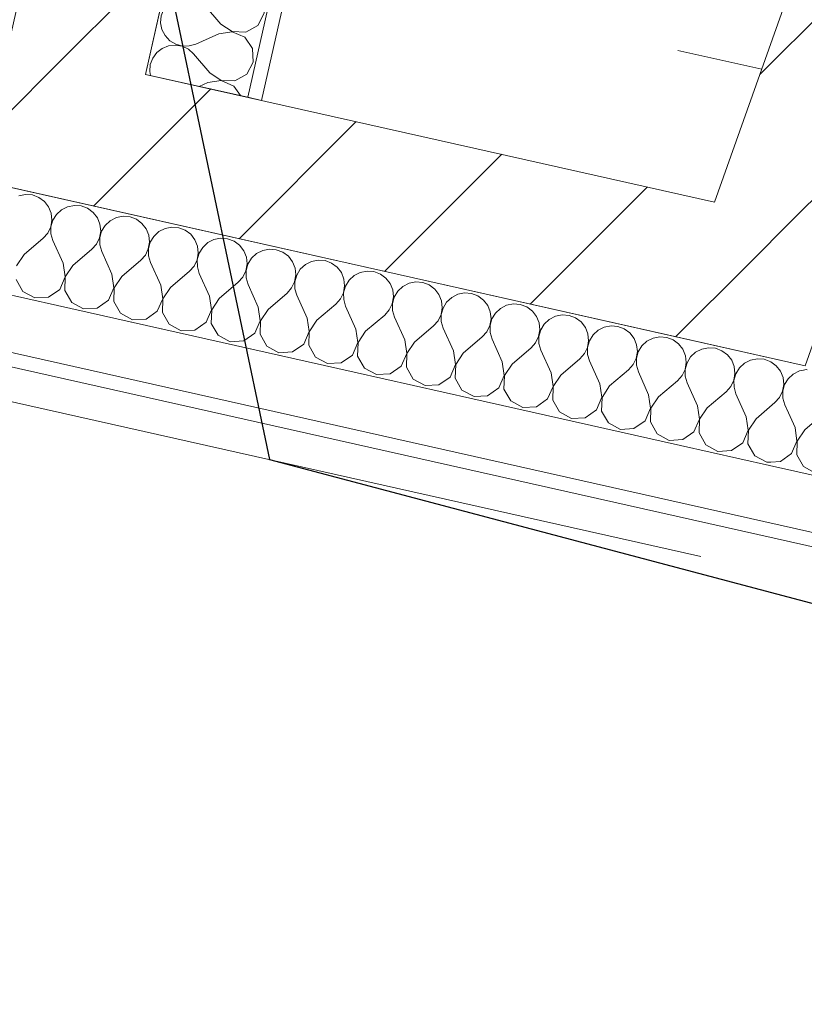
# Model space of a CAD drawing. Header units: millimetres. Extents: x -7213913 to -6937159, y 6128912 to 6404062.
# Tile 206 of 208: x -7184854 to -7183734, y 6171827 to 6173234. Entities that reach past the tile are written whole.
import ezdxf

# ---------------------------------------------------------------- set-up
doc = ezdxf.new("R2010")
doc.units = ezdxf.units.MM
doc.header["$MEASUREMENT"] = 0
doc.linetypes.add('Штриховая', pattern=[564.444447, 282.222223, -282.222223])
for name, color, linetype, lineweight in [('0_Ном._пера__1', 7, 'Continuous', 0), ('0_Ном._пера__120', 7, 'Continuous', 0), ('АР-Стены_внешние_.АР_Ном._пера__1', 7, 'Continuous', 0), ('АР-Стены_внешние_.АР_Ном._пера__120', 7, 'Continuous', 0), ('АР-Чертеж-Размеры.АР_Ном._пера__1', 7, 'Continuous', 0)]:
    doc.layers.add(name, color=color, linetype=linetype, lineweight=lineweight)
doc.layers.add('АР-Стены_внешние_.АР', color=7, linetype='Continuous')
doc.dimstyles.new('СГЕНЕРИР_СТИЛЬ__8', dxfattribs={"dimtxt": 0.18, "dimasz": 91.2, "dimexe": 0.18, "dimexo": 0.0625, "dimgap": 0, "dimtad": 0, "dimtih": 1, "dimtoh": 1, "dimdec": 4, "dimzin": 0, "dimdsep": 46, "dimcen": 0.09, "dimadec": 0, "dimazin": 0, "dimtfac": 1, "dimtdec": 4, "dimtmove": 0, "dimatfit": 3, "dimldrblk": 'ARROWHEAD_11', "dimfxl": 1, "dimtolj": 1, "dimtzin": 0, "dimarcsym": 0})
pattern_1 = [(45, (-6566190.34, 6562677.8), (-127.279217, 127.279217), [])]

# ---------------------------------------------------------------- blocks, each defined once
blk = doc.blocks.new('Стена_372_1', base_point=(-7183451.7, 6173829.4))
at = {"layer": 'АР-Стены_внешние_.АР', "linetype": 'Continuous', "lineweight": 0, "true_color": 0x000000}
h = blk.add_hatch(dxfattribs=at)
h.set_pattern_fill('БЛОКИ_БЕТОННЫЕ_ЭФФЕКТИВН_78', color=18, style=0, pattern_type=2)
h.set_pattern_definition(pattern_1)
h.paths.add_polyline_path([(-7183665.1, 6172929), (-7183357.5, 6173796), (-7183545.9, 6173862.9), (-7183861.6, 6172973.2)])
h = blk.add_hatch(dxfattribs=at)
h.set_pattern_fill('БЛОКИ_БЕТОННЫЕ_ЭФФЕКТИВН_78', color=18, style=0, pattern_type=2)
h.set_pattern_definition(pattern_1)
h.paths.add_polyline_path([(-7183861.6, 6172973.2), (-7183929, 6172783.3), (-7183732.4, 6172739.2)])
h = blk.add_hatch(dxfattribs=at)
h.set_pattern_fill('БЛОКИ_БЕТОННЫЕ_ЭФФЕКТИВН_78', color=18, style=0, pattern_type=2)
h.set_pattern_definition(pattern_1)
h.paths.add_polyline_path([(-7183861.6, 6172973.2), (-7183732.4, 6172739.2), (-7183665.1, 6172929)])
at = {"layer": 'АР-Стены_внешние_.АР_Ном._пера__1', "color": 7, "linetype": 'Continuous', "lineweight": 15, "flags": 128}
for points in [[(-7183545.9, 6173862.9), (-7183861.6, 6172973.2)], [(-7183357.5, 6173796), (-7183545.9, 6173862.9)], [(-7183732.4, 6172739.2), (-7183357.5, 6173796)], [(-7183732.4, 6172739.2), (-7183929, 6172783.3)]]:
    blk.add_lwpolyline(points, dxfattribs=at)
blk = doc.blocks.new('Стена_374_1', base_point=(-7185998.3, 6173350.6))
at = {"layer": 'АР-Стены_внешние_.АР', "linetype": 'Continuous', "lineweight": 0, "true_color": 0x000000}
h = blk.add_hatch(dxfattribs=at)
h.set_pattern_fill('БЛОКИ_БЕТОННЫЕ_ЭФФЕКТИВН_78', color=18, style=0, pattern_type=2)
h.set_pattern_definition(pattern_1)
h.paths.add_polyline_path([(-7185976.4, 6173448.1), (-7186020.2, 6173253), (-7183929, 6172783.3), (-7183861.6, 6172973.2)])
at = {"layer": 'АР-Стены_внешние_.АР_Ном._пера__1', "color": 7, "linetype": 'Continuous', "lineweight": 15, "flags": 128}
for points in [[(-7185906.8, 6173227.5), (-7183929, 6172783.3)], [(-7183861.6, 6172973.2), (-7184674.6, 6173155.7)]]:
    blk.add_lwpolyline(points, dxfattribs=at)
blk = doc.blocks.new('*X782', base_point=(-6566190.3, 6562677.8))
at = {"layer": 'АР-Стены_внешние_.АР_Ном._пера__1', "color": 7, "linetype": 'Continuous', "lineweight": 0}
for p, q in [((-7184845.9, 6172984.2), (-7184855.6, 6172982.3)), ((-7184836.1, 6172983.4), (-7184845.9, 6172984.2)), ((-7184826.9, 6172979.9), (-7184836.1, 6172983.4)), ((-7184819, 6172974.1), (-7184826.9, 6172979.9)), ((-7184812.9, 6172966.3), (-7184819, 6172974.1)), ((-7184809.3, 6172957.1), (-7184812.9, 6172966.3)), ((-7184785.9, 6172966.6), (-7184794.7, 6172962.2)), ((-7184776.2, 6172968.5), (-7184785.9, 6172966.6)), ((-7184766.4, 6172967.7), (-7184776.2, 6172968.5)), ((-7184757.2, 6172964.3), (-7184766.4, 6172967.7)), ((-7184749.3, 6172958.4), (-7184757.2, 6172964.3)), ((-7184808.2, 6172947.3), (-7184809.3, 6172957.1)), ((-7184801.9, 6172955.5), (-7184807, 6172947.1)), ((-7184794.7, 6172962.2), (-7184801.9, 6172955.5)), ((-7184743.2, 6172950.6), (-7184749.3, 6172958.4)), ((-7184739.6, 6172941.5), (-7184743.2, 6172950.6)), ((-7184716.2, 6172951), (-7184725, 6172946.5)), ((-7184706.6, 6172952.9), (-7184716.2, 6172951)), ((-7184696.7, 6172952.1), (-7184706.6, 6172952.9)), ((-7184687.5, 6172948.6), (-7184696.7, 6172952.1)), ((-7184679.6, 6172942.8), (-7184687.5, 6172948.6)), ((-7184814.2, 6172928.7), (-7184809.9, 6172937.6)), ((-7184809.9, 6172937.6), (-7184808.2, 6172947.3)), ((-7184807, 6172947.1), (-7184809.7, 6172937.6)), ((-7184809.7, 6172937.6), (-7184809.6, 6172927.7)), ((-7184738.6, 6172931.7), (-7184739.6, 6172941.5)), ((-7184732.2, 6172939.8), (-7184737.3, 6172931.4)), ((-7184725, 6172946.5), (-7184732.2, 6172939.8)), ((-7184673.6, 6172935), (-7184679.6, 6172942.8)), ((-7184669.9, 6172925.8), (-7184673.6, 6172935)), ((-7184646.5, 6172935.3), (-7184655.3, 6172930.9)), ((-7184636.9, 6172937.2), (-7184646.5, 6172935.3)), ((-7184627, 6172936.4), (-7184636.9, 6172937.2)), ((-7184617.8, 6172933), (-7184627, 6172936.4)), ((-7184847.9, 6172898.2), (-7184820.8, 6172921.4)), ((-7184820.8, 6172921.4), (-7184814.2, 6172928.7)), ((-7184809.6, 6172927.7), (-7184806.8, 6172918.2)), ((-7184744.5, 6172913.1), (-7184740.2, 6172922)), ((-7184740.2, 6172922), (-7184738.6, 6172931.7)), ((-7184737.3, 6172931.4), (-7184740, 6172921.9)), ((-7184740, 6172921.9), (-7184739.9, 6172912)), ((-7184668.9, 6172916), (-7184669.9, 6172925.8)), ((-7184662.5, 6172924.2), (-7184667.7, 6172915.7)), ((-7184655.3, 6172930.9), (-7184662.5, 6172924.2)), ((-7184609.9, 6172927.1), (-7184617.8, 6172933)), ((-7184603.9, 6172919.3), (-7184609.9, 6172927.1)), ((-7184567.2, 6172921.6), (-7184576.8, 6172919.7)), ((-7184557.3, 6172920.8), (-7184567.2, 6172921.6)), ((-7184548.1, 6172917.3), (-7184557.3, 6172920.8)), ((-7184792.2, 6172885.7), (-7184806.8, 6172918.2)), ((-7184751.1, 6172905.7), (-7184744.5, 6172913.1)), ((-7184739.9, 6172912), (-7184737.1, 6172902.6)), ((-7184674.8, 6172897.4), (-7184670.6, 6172906.3)), ((-7184670.6, 6172906.3), (-7184668.9, 6172916)), ((-7184667.7, 6172915.7), (-7184670.3, 6172906.2)), ((-7184670.3, 6172906.2), (-7184670.2, 6172896.4)), ((-7184600.2, 6172910.2), (-7184603.9, 6172919.3)), ((-7184599.2, 6172900.4), (-7184600.2, 6172910.2)), ((-7184592.8, 6172908.5), (-7184598, 6172900.1)), ((-7184585.6, 6172915.2), (-7184592.8, 6172908.5)), ((-7184576.8, 6172919.7), (-7184585.6, 6172915.2)), ((-7184540.2, 6172911.5), (-7184548.1, 6172917.3)), ((-7184534.2, 6172903.7), (-7184540.2, 6172911.5)), ((-7184847.9, 6172898.2), (-7184858.8, 6172881.9)), ((-7184778.2, 6172882.5), (-7184751.1, 6172905.7)), ((-7184722.5, 6172870), (-7184737.1, 6172902.6)), ((-7184681.4, 6172890.1), (-7184674.8, 6172897.4)), ((-7184670.2, 6172896.4), (-7184667.4, 6172886.9)), ((-7184600.9, 6172890.7), (-7184599.2, 6172900.4)), ((-7184598, 6172900.1), (-7184600.6, 6172890.6)), ((-7184530.5, 6172894.5), (-7184534.2, 6172903.7)), ((-7184529.5, 6172884.7), (-7184530.5, 6172894.5)), ((-7184523.1, 6172892.9), (-7184528.3, 6172884.4)), ((-7184515.9, 6172899.6), (-7184523.1, 6172892.9)), ((-7184507.1, 6172904), (-7184515.9, 6172899.6)), ((-7184497.5, 6172905.9), (-7184507.1, 6172904)), ((-7184487.7, 6172905.1), (-7184497.5, 6172905.9)), ((-7184478.4, 6172901.7), (-7184487.7, 6172905.1)), ((-7184470.5, 6172895.8), (-7184478.4, 6172901.7)), ((-7184464.5, 6172888), (-7184470.5, 6172895.8)), ((-7184789.3, 6172866.4), (-7184792.2, 6172885.7)), ((-7184778.2, 6172882.5), (-7184789.1, 6172866.3)), ((-7184708.5, 6172866.9), (-7184681.4, 6172890.1)), ((-7184652.8, 6172854.4), (-7184667.4, 6172886.9)), ((-7184611.7, 6172874.4), (-7184605.1, 6172881.8)), ((-7184605.1, 6172881.8), (-7184600.9, 6172890.7)), ((-7184600.6, 6172890.6), (-7184600.5, 6172880.7)), ((-7184600.5, 6172880.7), (-7184597.7, 6172871.3)), ((-7184531.2, 6172875), (-7184529.5, 6172884.7)), ((-7184528.3, 6172884.4), (-7184530.9, 6172874.9)), ((-7184460.8, 6172878.9), (-7184464.5, 6172888)), ((-7184459.8, 6172869.1), (-7184460.8, 6172878.9)), ((-7184446.2, 6172883.9), (-7184453.5, 6172877.2)), ((-7184437.5, 6172888.4), (-7184446.2, 6172883.9)), ((-7184427.8, 6172890.3), (-7184437.5, 6172888.4)), ((-7184418, 6172889.5), (-7184427.8, 6172890.3)), ((-7184408.7, 6172886), (-7184418, 6172889.5)), ((-7184400.8, 6172880.2), (-7184408.7, 6172886)), ((-7184394.8, 6172872.4), (-7184400.8, 6172880.2)), ((-7184797.1, 6172848.4), (-7184789.3, 6172866.4)), ((-7184789.1, 6172866.3), (-7184789.7, 6172846.8)), ((-7184719.6, 6172850.7), (-7184722.5, 6172870)), ((-7184708.5, 6172866.9), (-7184719.4, 6172850.6)), ((-7184638.9, 6172851.2), (-7184611.7, 6172874.4)), ((-7184583.1, 6172838.7), (-7184597.7, 6172871.3)), ((-7184542, 6172858.8), (-7184535.5, 6172866.1)), ((-7184535.5, 6172866.1), (-7184531.2, 6172875)), ((-7184530.9, 6172874.9), (-7184530.8, 6172865.1)), ((-7184530.8, 6172865.1), (-7184528.1, 6172855.6)), ((-7184461.5, 6172859.4), (-7184459.8, 6172869.1)), ((-7184458.6, 6172868.8), (-7184461.2, 6172859.3)), ((-7184453.5, 6172877.2), (-7184458.6, 6172868.8)), ((-7184391.1, 6172863.2), (-7184394.8, 6172872.4)), ((-7184376.5, 6172868.3), (-7184383.8, 6172861.6)), ((-7184367.8, 6172872.7), (-7184376.5, 6172868.3)), ((-7184358.1, 6172874.6), (-7184367.8, 6172872.7)), ((-7184348.3, 6172873.8), (-7184358.1, 6172874.6)), ((-7184339, 6172870.4), (-7184348.3, 6172873.8)), ((-7184331.1, 6172864.5), (-7184339, 6172870.4)), ((-7184325.1, 6172856.7), (-7184331.1, 6172864.5)), ((-7184859.4, 6172862.4), (-7184849.7, 6172845.5)), ((-7184727.4, 6172832.8), (-7184719.6, 6172850.7)), ((-7184719.4, 6172850.6), (-7184720, 6172831.1)), ((-7184650, 6172835.1), (-7184652.8, 6172854.4)), ((-7184638.9, 6172851.2), (-7184649.7, 6172835)), ((-7184569.2, 6172835.6), (-7184542, 6172858.8)), ((-7184513.4, 6172823.1), (-7184528.1, 6172855.6)), ((-7184472.3, 6172843.1), (-7184465.8, 6172850.5)), ((-7184465.8, 6172850.5), (-7184461.5, 6172859.4)), ((-7184461.2, 6172859.3), (-7184461.1, 6172849.4)), ((-7184391.8, 6172843.7), (-7184390.1, 6172853.4)), ((-7184388.9, 6172853.1), (-7184391.5, 6172843.6)), ((-7184390.1, 6172853.4), (-7184391.1, 6172863.2)), ((-7184383.8, 6172861.6), (-7184388.9, 6172853.1)), ((-7184321.4, 6172847.6), (-7184325.1, 6172856.7)), ((-7184306.8, 6172852.6), (-7184314.1, 6172845.9)), ((-7184298.1, 6172857.1), (-7184306.8, 6172852.6)), ((-7184288.4, 6172859), (-7184298.1, 6172857.1)), ((-7184278.6, 6172858.2), (-7184288.4, 6172859)), ((-7184269.4, 6172854.7), (-7184278.6, 6172858.2)), ((-7184261.4, 6172848.8), (-7184269.4, 6172854.7)), ((-7184849.7, 6172845.5), (-7184832.6, 6172836.2)), ((-7184832.6, 6172836.2), (-7184813.1, 6172837.3)), ((-7184813.1, 6172837.3), (-7184797.1, 6172848.4)), ((-7184789.7, 6172846.8), (-7184780, 6172829.8)), ((-7184580.3, 6172819.4), (-7184583.1, 6172838.7)), ((-7184499.5, 6172819.9), (-7184472.3, 6172843.1)), ((-7184461.1, 6172849.4), (-7184458.4, 6172840)), ((-7184443.7, 6172807.4), (-7184458.4, 6172840)), ((-7184396.1, 6172834.8), (-7184391.8, 6172843.7)), ((-7184391.5, 6172843.6), (-7184391.4, 6172833.8)), ((-7184322.1, 6172828), (-7184320.4, 6172837.8)), ((-7184319.2, 6172837.5), (-7184321.8, 6172828)), ((-7184320.4, 6172837.8), (-7184321.4, 6172847.6)), ((-7184314.1, 6172845.9), (-7184319.2, 6172837.5)), ((-7184255.4, 6172841.1), (-7184261.4, 6172848.8)), ((-7184251.7, 6172831.9), (-7184255.4, 6172841.1)), ((-7184237.2, 6172837), (-7184244.4, 6172830.3)), ((-7184228.4, 6172841.4), (-7184237.2, 6172837)), ((-7184218.7, 6172843.3), (-7184228.4, 6172841.4)), ((-7184208.9, 6172842.5), (-7184218.7, 6172843.3)), ((-7184199.7, 6172839), (-7184208.9, 6172842.5)), ((-7184191.7, 6172833.2), (-7184199.7, 6172839)), ((-7184780, 6172829.8), (-7184762.9, 6172820.5)), ((-7184743.4, 6172821.6), (-7184727.4, 6172832.8)), ((-7184720, 6172831.1), (-7184710.3, 6172814.2)), ((-7184657.7, 6172817.1), (-7184650, 6172835.1)), ((-7184649.7, 6172835), (-7184650.3, 6172815.5)), ((-7184569.2, 6172835.6), (-7184580, 6172819.3)), ((-7184510.6, 6172803.7), (-7184513.4, 6172823.1)), ((-7184429.8, 6172804.3), (-7184402.6, 6172827.5)), ((-7184402.6, 6172827.5), (-7184396.1, 6172834.8)), ((-7184391.4, 6172833.8), (-7184388.7, 6172824.3)), ((-7184374, 6172791.8), (-7184388.7, 6172824.3)), ((-7184326.4, 6172819.2), (-7184322.1, 6172828)), ((-7184321.8, 6172828), (-7184321.7, 6172818.1)), ((-7184252.4, 6172812.4), (-7184250.7, 6172822.1)), ((-7184249.5, 6172821.8), (-7184252.1, 6172812.3)), ((-7184250.7, 6172822.1), (-7184251.7, 6172831.9)), ((-7184244.4, 6172830.3), (-7184249.5, 6172821.8)), ((-7184185.7, 6172825.4), (-7184191.7, 6172833.2)), ((-7184182, 6172816.3), (-7184185.7, 6172825.4)), ((-7184158.7, 6172825.8), (-7184167.5, 6172821.3)), ((-7184149, 6172827.7), (-7184158.7, 6172825.8)), ((-7184139.2, 6172826.9), (-7184149, 6172827.7)), ((-7184130, 6172823.4), (-7184139.2, 6172826.9)), ((-7184122, 6172817.5), (-7184130, 6172823.4)), ((-7184762.9, 6172820.5), (-7184743.4, 6172821.6)), ((-7184710.3, 6172814.2), (-7184693.2, 6172804.9)), ((-7184673.7, 6172806), (-7184657.7, 6172817.1)), ((-7184650.3, 6172815.5), (-7184640.6, 6172798.5)), ((-7184588, 6172801.5), (-7184580.3, 6172819.4)), ((-7184580, 6172819.3), (-7184580.6, 6172799.8)), ((-7184499.5, 6172819.9), (-7184510.3, 6172803.7)), ((-7184360.1, 6172788.6), (-7184332.9, 6172811.8)), ((-7184332.9, 6172811.8), (-7184326.4, 6172819.2)), ((-7184321.7, 6172818.1), (-7184319, 6172808.7)), ((-7184304.3, 6172776.1), (-7184319, 6172808.7)), ((-7184256.7, 6172803.5), (-7184252.4, 6172812.4)), ((-7184252.1, 6172812.3), (-7184252, 6172802.5)), ((-7184181, 6172806.5), (-7184182, 6172816.3)), ((-7184174.7, 6172814.6), (-7184179.8, 6172806.2)), ((-7184167.5, 6172821.3), (-7184174.7, 6172814.6)), ((-7184116, 6172809.7), (-7184122, 6172817.5)), ((-7184112.4, 6172800.6), (-7184116, 6172809.7)), ((-7184089, 6172810.1), (-7184097.8, 6172805.6)), ((-7184079.3, 6172812), (-7184089, 6172810.1)), ((-7184069.5, 6172811.2), (-7184079.3, 6172812)), ((-7184060.3, 6172807.7), (-7184069.5, 6172811.2)), ((-7184052.3, 6172801.9), (-7184060.3, 6172807.7)), ((-7184693.2, 6172804.9), (-7184673.7, 6172806)), ((-7184640.6, 6172798.5), (-7184623.5, 6172789.2)), ((-7184604, 6172790.3), (-7184588, 6172801.5)), ((-7184580.6, 6172799.8), (-7184571, 6172782.9)), ((-7184518.3, 6172785.8), (-7184510.6, 6172803.7)), ((-7184510.3, 6172803.7), (-7184511, 6172784.2)), ((-7184440.9, 6172788.1), (-7184443.7, 6172807.4)), ((-7184429.8, 6172804.3), (-7184440.6, 6172788)), ((-7184290.4, 6172773), (-7184263.2, 6172796.2)), ((-7184263.2, 6172796.2), (-7184256.7, 6172803.5)), ((-7184252, 6172802.5), (-7184249.3, 6172793)), ((-7184187, 6172787.9), (-7184182.7, 6172796.7)), ((-7184182.7, 6172796.7), (-7184181, 6172806.5)), ((-7184179.8, 6172806.2), (-7184182.4, 6172796.7)), ((-7184182.4, 6172796.7), (-7184182.4, 6172786.8)), ((-7184111.3, 6172790.8), (-7184112.4, 6172800.6)), ((-7184105, 6172798.9), (-7184110.1, 6172790.5)), ((-7184097.8, 6172805.6), (-7184105, 6172798.9)), ((-7184046.3, 6172794.1), (-7184052.3, 6172801.9)), ((-7184042.7, 6172784.9), (-7184046.3, 6172794.1)), ((-7184019.3, 6172794.5), (-7184028.1, 6172790)), ((-7184009.6, 6172796.4), (-7184019.3, 6172794.5)), ((-7183999.8, 6172795.6), (-7184009.6, 6172796.4)), ((-7183990.6, 6172792.1), (-7183999.8, 6172795.6)), ((-7184623.5, 6172789.2), (-7184604, 6172790.3)), ((-7184571, 6172782.9), (-7184553.8, 6172773.6)), ((-7184534.3, 6172774.7), (-7184518.3, 6172785.8)), ((-7184511, 6172784.2), (-7184501.3, 6172767.2)), ((-7184448.6, 6172770.2), (-7184440.9, 6172788.1)), ((-7184440.6, 6172788), (-7184441.3, 6172768.5)), ((-7184371.2, 6172772.4), (-7184374, 6172791.8)), ((-7184360.1, 6172788.6), (-7184370.9, 6172772.4)), ((-7184234.6, 6172760.4), (-7184249.3, 6172793)), ((-7184220.7, 6172757.3), (-7184193.5, 6172780.5)), ((-7184193.5, 6172780.5), (-7184187, 6172787.9)), ((-7184182.4, 6172786.8), (-7184179.6, 6172777.4)), ((-7184117.3, 6172772.2), (-7184113, 6172781.1)), ((-7184113, 6172781.1), (-7184111.3, 6172790.8)), ((-7184110.1, 6172790.5), (-7184112.7, 6172781)), ((-7184112.7, 6172781), (-7184112.7, 6172771.2)), ((-7184041.6, 6172775.1), (-7184042.7, 6172784.9)), ((-7184035.3, 6172783.3), (-7184040.4, 6172774.9)), ((-7184028.1, 6172790), (-7184035.3, 6172783.3)), ((-7183982.7, 6172786.2), (-7183990.6, 6172792.1)), ((-7183976.6, 6172778.4), (-7183982.7, 6172786.2)), ((-7183939.9, 6172780.7), (-7183949.6, 6172778.8)), ((-7183930.1, 6172779.9), (-7183939.9, 6172780.7)), ((-7183920.9, 6172776.4), (-7183930.1, 6172779.9)), ((-7184553.8, 6172773.6), (-7184534.3, 6172774.7)), ((-7184501.3, 6172767.2), (-7184484.1, 6172757.9)), ((-7184464.6, 6172759), (-7184448.6, 6172770.2)), ((-7184441.3, 6172768.5), (-7184431.6, 6172751.6)), ((-7184378.9, 6172754.5), (-7184371.2, 6172772.4)), ((-7184370.9, 6172772.4), (-7184371.6, 6172752.9)), ((-7184301.5, 6172756.8), (-7184304.3, 6172776.1)), ((-7184290.4, 6172773), (-7184301.2, 6172756.7)), ((-7184164.9, 6172744.8), (-7184179.6, 6172777.4)), ((-7184123.8, 6172764.8), (-7184117.3, 6172772.2)), ((-7184112.7, 6172771.2), (-7184109.9, 6172761.7)), ((-7184043.3, 6172765.4), (-7184041.6, 6172775.1)), ((-7184040.4, 6172774.9), (-7184043, 6172765.4)), ((-7183973, 6172769.3), (-7183976.6, 6172778.4)), ((-7183971.9, 6172759.5), (-7183973, 6172769.3)), ((-7183965.6, 6172767.6), (-7183970.7, 6172759.2)), ((-7183958.4, 6172774.3), (-7183965.6, 6172767.6)), ((-7183949.6, 6172778.8), (-7183958.4, 6172774.3)), ((-7183913, 6172770.6), (-7183920.9, 6172776.4)), ((-7183906.9, 6172762.8), (-7183913, 6172770.6)), ((-7184484.1, 6172757.9), (-7184464.6, 6172759)), ((-7184431.6, 6172751.6), (-7184414.4, 6172742.3)), ((-7184394.9, 6172743.4), (-7184378.9, 6172754.5)), ((-7184371.6, 6172752.9), (-7184361.9, 6172735.9)), ((-7184309.2, 6172738.9), (-7184301.5, 6172756.8)), ((-7184301.2, 6172756.7), (-7184301.9, 6172737.2)), ((-7184231.8, 6172741.1), (-7184234.6, 6172760.4)), ((-7184220.7, 6172757.3), (-7184231.5, 6172741.1)), ((-7184151, 6172741.7), (-7184123.8, 6172764.8)), ((-7184095.3, 6172729.1), (-7184109.9, 6172761.7)), ((-7184054.1, 6172749.2), (-7184047.6, 6172756.6)), ((-7184047.6, 6172756.6), (-7184043.3, 6172765.4)), ((-7184043, 6172765.4), (-7184043, 6172755.5)), ((-7184043, 6172755.5), (-7184040.2, 6172746.1)), ((-7183973.6, 6172749.8), (-7183971.9, 6172759.5)), ((-7183970.7, 6172759.2), (-7183973.3, 6172749.7)), ((-7183903.3, 6172753.6), (-7183906.9, 6172762.8)), ((-7183902.2, 6172743.8), (-7183903.3, 6172753.6)), ((-7183895.9, 6172752), (-7183901, 6172743.6)), ((-7183888.7, 6172758.7), (-7183895.9, 6172752)), ((-7183879.9, 6172763.2), (-7183888.7, 6172758.7)), ((-7183870.2, 6172765.1), (-7183879.9, 6172763.2)), ((-7183860.4, 6172764.3), (-7183870.2, 6172765.1)), ((-7183851.2, 6172760.8), (-7183860.4, 6172764.3)), ((-7183843.3, 6172754.9), (-7183851.2, 6172760.8)), ((-7183837.2, 6172747.1), (-7183843.3, 6172754.9)), ((-7184414.4, 6172742.3), (-7184394.9, 6172743.4)), ((-7184325.2, 6172727.7), (-7184309.2, 6172738.9)), ((-7184239.5, 6172723.2), (-7184231.8, 6172741.1)), ((-7184231.5, 6172741.1), (-7184232.2, 6172721.6)), ((-7184162.1, 6172725.5), (-7184164.9, 6172744.8)), ((-7184151, 6172741.7), (-7184161.8, 6172725.4)), ((-7184081.3, 6172726), (-7184054.1, 6172749.2)), ((-7184025.6, 6172713.5), (-7184040.2, 6172746.1)), ((-7183984.5, 6172733.5), (-7183977.9, 6172740.9)), ((-7183977.9, 6172740.9), (-7183973.6, 6172749.8)), ((-7183973.3, 6172749.7), (-7183973.3, 6172739.9)), ((-7183973.3, 6172739.9), (-7183970.5, 6172730.4)), ((-7183903.9, 6172734.1), (-7183902.2, 6172743.8)), ((-7183901, 6172743.6), (-7183903.7, 6172734.1)), ((-7183833.6, 6172738), (-7183837.2, 6172747.1)), ((-7183832.6, 6172728.2), (-7183833.6, 6172738)), ((-7183819, 6172743), (-7183826.2, 6172736.3)), ((-7183810.2, 6172747.5), (-7183819, 6172743)), ((-7183800.5, 6172749.4), (-7183810.2, 6172747.5)), ((-7183790.7, 6172748.6), (-7183800.5, 6172749.4)), ((-7183781.5, 6172745.1), (-7183790.7, 6172748.6)), ((-7183773.6, 6172739.3), (-7183781.5, 6172745.1)), ((-7183767.6, 6172731.5), (-7183773.6, 6172739.3)), ((-7184361.9, 6172735.9), (-7184344.7, 6172726.6)), ((-7184344.7, 6172726.6), (-7184325.2, 6172727.7)), ((-7184301.9, 6172737.2), (-7184292.2, 6172720.3)), ((-7184169.8, 6172707.6), (-7184162.1, 6172725.5)), ((-7184161.8, 6172725.4), (-7184162.5, 6172705.9)), ((-7184092.4, 6172709.8), (-7184095.3, 6172729.1)), ((-7184081.3, 6172726), (-7184092.1, 6172709.8)), ((-7184011.6, 6172710.4), (-7183984.5, 6172733.5)), ((-7183955.9, 6172697.8), (-7183970.5, 6172730.4)), ((-7183914.8, 6172717.9), (-7183908.2, 6172725.3)), ((-7183908.2, 6172725.3), (-7183903.9, 6172734.1)), ((-7183903.7, 6172734.1), (-7183903.6, 6172724.2)), ((-7183903.6, 6172724.2), (-7183900.8, 6172714.8)), ((-7183834.2, 6172718.5), (-7183832.6, 6172728.2)), ((-7183831.3, 6172727.9), (-7183834, 6172718.4)), ((-7183826.2, 6172736.3), (-7183831.3, 6172727.9)), ((-7183763.9, 6172722.3), (-7183767.6, 6172731.5)), ((-7183749.3, 6172727.4), (-7183756.5, 6172720.7)), ((-7183740.5, 6172731.9), (-7183749.3, 6172727.4)), ((-7183734.6, 6172733), (-7183740.5, 6172731.9)), ((-7184292.2, 6172720.3), (-7184275, 6172711)), ((-7184275, 6172711), (-7184255.5, 6172712)), ((-7184255.5, 6172712), (-7184239.5, 6172723.2)), ((-7184232.2, 6172721.6), (-7184222.5, 6172704.6)), ((-7184100.2, 6172691.9), (-7184092.4, 6172709.8)), ((-7184092.1, 6172709.8), (-7184092.8, 6172690.3)), ((-7184022.7, 6172694.2), (-7184025.6, 6172713.5)), ((-7184011.6, 6172710.4), (-7184022.4, 6172694.1)), ((-7183941.9, 6172694.7), (-7183914.8, 6172717.9)), ((-7183886.2, 6172682.2), (-7183900.8, 6172714.8)), ((-7183845.1, 6172702.2), (-7183838.5, 6172709.6)), ((-7183838.5, 6172709.6), (-7183834.2, 6172718.5)), ((-7183834, 6172718.4), (-7183833.9, 6172708.6)), ((-7183764.6, 6172702.8), (-7183762.9, 6172712.5)), ((-7183761.6, 6172712.3), (-7183764.3, 6172702.8)), ((-7183762.9, 6172712.5), (-7183763.9, 6172722.3)), ((-7183756.5, 6172720.7), (-7183761.6, 6172712.3)), ((-7184222.5, 6172704.6), (-7184205.3, 6172695.3)), ((-7184205.3, 6172695.3), (-7184185.9, 6172696.4)), ((-7184185.9, 6172696.4), (-7184169.8, 6172707.6)), ((-7184162.5, 6172705.9), (-7184152.8, 6172689)), ((-7183953, 6172678.5), (-7183955.9, 6172697.8)), ((-7183872.2, 6172679.1), (-7183845.1, 6172702.2)), ((-7183833.9, 6172708.6), (-7183831.1, 6172699.1)), ((-7183816.5, 6172666.5), (-7183831.1, 6172699.1)), ((-7183768.8, 6172694), (-7183764.6, 6172702.8)), ((-7183764.3, 6172702.8), (-7183764.2, 6172692.9)), ((-7184152.8, 6172689), (-7184135.7, 6172679.7)), ((-7184116.2, 6172680.7), (-7184100.2, 6172691.9)), ((-7184092.8, 6172690.3), (-7184083.1, 6172673.3)), ((-7184030.5, 6172676.3), (-7184022.7, 6172694.2)), ((-7184022.4, 6172694.1), (-7184023.1, 6172674.6)), ((-7183941.9, 6172694.7), (-7183952.7, 6172678.5)), ((-7183883.3, 6172662.9), (-7183886.2, 6172682.2)), ((-7183802.5, 6172663.4), (-7183775.4, 6172686.6)), ((-7183775.4, 6172686.6), (-7183768.8, 6172694)), ((-7183764.2, 6172692.9), (-7183761.4, 6172683.5)), ((-7183756.3, 6172672), (-7183761.4, 6172683.5)), ((-7184135.7, 6172679.7), (-7184116.2, 6172680.7)), ((-7184083.1, 6172673.3), (-7184066, 6172664)), ((-7184046.5, 6172665.1), (-7184030.5, 6172676.3)), ((-7184023.1, 6172674.6), (-7184013.4, 6172657.7)), ((-7183960.8, 6172660.6), (-7183953, 6172678.5)), ((-7183952.7, 6172678.5), (-7183953.4, 6172659)), ((-7183872.2, 6172679.1), (-7183883.1, 6172662.8)), ((-7184066, 6172664), (-7184046.5, 6172665.1)), ((-7184013.4, 6172657.7), (-7183996.3, 6172648.3)), ((-7183976.8, 6172649.4), (-7183960.8, 6172660.6)), ((-7183953.4, 6172659), (-7183943.7, 6172642)), ((-7183891.1, 6172645), (-7183883.3, 6172662.9)), ((-7183883.1, 6172662.8), (-7183883.7, 6172643.3)), ((-7183813.6, 6172647.2), (-7183816.5, 6172666.5)), ((-7183802.5, 6172663.4), (-7183813.4, 6172647.2)), ((-7183996.3, 6172648.3), (-7183976.8, 6172649.4)), ((-7183943.7, 6172642), (-7183926.6, 6172632.7)), ((-7183907.1, 6172633.8), (-7183891.1, 6172645)), ((-7183883.7, 6172643.3), (-7183874, 6172626.4)), ((-7183821.4, 6172629.3), (-7183813.6, 6172647.2)), ((-7183813.4, 6172647.2), (-7183814, 6172627.7)), ((-7183926.6, 6172632.7), (-7183907.1, 6172633.8)), ((-7183874, 6172626.4), (-7183856.9, 6172617)), ((-7183837.4, 6172618.1), (-7183821.4, 6172629.3)), ((-7183814, 6172627.7), (-7183804.3, 6172610.7)), ((-7183856.9, 6172617), (-7183837.4, 6172618.1)), ((-7183804.3, 6172610.7), (-7183787.2, 6172601.4)), ((-7183787.2, 6172601.4), (-7183781.2, 6172601.7))]:
    blk.add_line(p, q, dxfattribs=at)
blk = doc.blocks.new('*X783', base_point=(-6566190.3, 6562677.8))
at = {"layer": 'АР-Стены_внешние_.АР_Ном._пера__1', "color": 7, "linetype": 'Continuous', "lineweight": 0}
for p, q in [((-7183730.9, 6172733.8), (-7183734.6, 6172733)), ((-7183729.4, 6172733.6), (-7183730.9, 6172733.8)), ((-7183746.8, 6172650.9), (-7183756.3, 6172672)), ((-7183732.9, 6172647.8), (-7183705.7, 6172670.9)), ((-7183705.7, 6172670.9), (-7183699.1, 6172678.3)), ((-7183699.1, 6172678.3), (-7183699, 6172678.6)), ((-7183677.1, 6172635.2), (-7183686.1, 6172655.2)), ((-7183744, 6172631.6), (-7183746.8, 6172650.9)), ((-7183732.9, 6172647.8), (-7183743.7, 6172631.5)), ((-7183751.7, 6172613.7), (-7183744, 6172631.6)), ((-7183743.7, 6172631.5), (-7183744.3, 6172612)), ((-7183674.3, 6172615.9), (-7183677.1, 6172635.2)), ((-7183767.7, 6172602.5), (-7183751.7, 6172613.7)), ((-7183744.3, 6172612), (-7183734.6, 6172595.1)), ((-7183682, 6172598), (-7183674.3, 6172615.9)), ((-7183674, 6172615.9), (-7183674.6, 6172596.3)), ((-7183668.7, 6172623.8), (-7183674, 6172615.9)), ((-7183781.2, 6172601.7), (-7183767.7, 6172602.5)), ((-7183698, 6172586.8), (-7183682, 6172598)), ((-7183734.6, 6172595.1), (-7183717.5, 6172585.7)), ((-7183717.5, 6172585.7), (-7183698, 6172586.8)), ((-7183674.6, 6172596.3), (-7183665, 6172579.4)), ((-7183665, 6172579.4), (-7183647.8, 6172570.1)), ((-7183647.8, 6172570.1), (-7183639.3, 6172570.6))]:
    blk.add_line(p, q, dxfattribs=at)
blk = doc.blocks.new('Стена_378_1', base_point=(-7185758.8, 6173194.3))
at = {"layer": 'АР-Стены_внешние_.АР_Ном._пера__1', "color": 7, "linetype": 'Continuous', "lineweight": 0}
for p, q in [((-7185769.5, 6173042.9), (-7183783, 6172596.8)), ((-7185775.2, 6172962.2), (-7183662.5, 6172487.7)), ((-7183783, 6172596.8), (-7183635.5, 6172563.7))]:
    blk.add_line(p, q, dxfattribs=at)
at = {"layer": 'АР-Стены_внешние_.АР_Ном._пера__1', "color": 7, "linetype": 'Continuous', "lineweight": 0, "flags": 128}
for points in [[(-7183732.4, 6172739.2), (-7185758.8, 6173194.3)], [(-7185776.6, 6172942.1), (-7183570.9, 6172446.7)]]:
    blk.add_lwpolyline(points, dxfattribs=at)
at = {"layer": 'АР-Стены_внешние_.АР', "color": 7, "lineweight": 0}
for name in ['*X782', '*X783']:
    blk.add_blockref(name, (-6566190.3, 6562677.8), dxfattribs=at)
blk = doc.blocks.new('Стена_392_1', base_point=(-7184891.6, 6173102))
at = {"layer": 'АР-Стены_внешние_.АР', "linetype": 'Continuous', "lineweight": 0, "true_color": 0x000000}
h = blk.add_hatch(dxfattribs=at)
h.set_pattern_fill('БЛОКИ_БЕТОННЫЕ_ЭФФЕКТИВН_78', color=18, style=0, pattern_type=2)
h.set_pattern_definition(pattern_1)
h.paths.add_polyline_path([(-7184674.6, 6173155.7), (-7184617.6, 6173409.4), (-7184812.7, 6173453.2), (-7184869.7, 6173199.6)])
at = {"layer": 'АР-Стены_внешние_.АР_Ном._пера__1', "color": 7, "linetype": 'Continuous', "lineweight": 15, "flags": 128}
for points in [[(-7184812.7, 6173453.2), (-7184869.7, 6173199.6)], [(-7184617.6, 6173409.4), (-7184812.7, 6173453.2)], [(-7184674.6, 6173155.7), (-7184617.6, 6173409.4)]]:
    blk.add_lwpolyline(points, dxfattribs=at)
blk = doc.blocks.new('*X805', base_point=(-6566190.3, 6562677.8))
at = {"layer": 'АР-Стены_внешние_.АР_Ном._пера__1', "color": 7, "linetype": 'Continuous', "lineweight": 0}
for p, q in [((-7184605.2, 6173447.6), (-7184606, 6173438.6)), ((-7184606, 6173438.6), (-7184604.1, 6173428.9)), ((-7184604.1, 6173428.9), (-7184599.6, 6173420.1)), ((-7184599.6, 6173420.1), (-7184592.9, 6173412.9)), ((-7184592.9, 6173412.9), (-7184584.5, 6173407.8)), ((-7184523.1, 6173422.7), (-7184555.7, 6173408)), ((-7184505.5, 6173425.2), (-7184523.1, 6173422.7)), ((-7184485.9, 6173417.8), (-7184500.6, 6173424.1)), ((-7184474.7, 6173401.8), (-7184485.9, 6173417.8)), ((-7184603.7, 6173401.9), (-7184611.5, 6173395.9)), ((-7184594.5, 6173405.6), (-7184603.7, 6173401.9)), ((-7184584.7, 6173406.6), (-7184594.5, 6173405.6)), ((-7184575, 6173404.9), (-7184584.7, 6173406.6)), ((-7184584.5, 6173407.8), (-7184575, 6173405.2)), ((-7184575, 6173405.2), (-7184565.1, 6173405.3)), ((-7184566.2, 6173400.6), (-7184575, 6173404.9)), ((-7184558.8, 6173394.1), (-7184566.2, 6173400.6)), ((-7184565.1, 6173405.3), (-7184555.7, 6173408)), ((-7184473.6, 6173382.3), (-7184474.7, 6173401.8)), ((-7184617.3, 6173387.9), (-7184620.8, 6173378.7)), ((-7184611.5, 6173395.9), (-7184617.3, 6173387.9)), ((-7184535.6, 6173366.9), (-7184558.8, 6173394.1)), ((-7184620.8, 6173378.7), (-7184621.6, 6173368.9)), ((-7184482.9, 6173365.1), (-7184473.6, 6173382.3)), ((-7184621.6, 6173368.9), (-7184619.7, 6173359.2)), ((-7184619.7, 6173359.2), (-7184615.2, 6173350.5)), ((-7184535.6, 6173366.9), (-7184519.4, 6173356.1)), ((-7184499.9, 6173355.4), (-7184482.9, 6173365.1)), ((-7184615.2, 6173350.5), (-7184608.5, 6173343.2)), ((-7184608.5, 6173343.2), (-7184600.1, 6173338.1)), ((-7184538.7, 6173353), (-7184571.3, 6173338.3)), ((-7184519.4, 6173355.8), (-7184538.7, 6173353)), ((-7184519.4, 6173356.1), (-7184499.9, 6173355.4)), ((-7184501.5, 6173348.1), (-7184519.4, 6173355.8)), ((-7184490.3, 6173332.1), (-7184501.5, 6173348.1)), ((-7184619.3, 6173332.2), (-7184627.1, 6173326.2)), ((-7184610.2, 6173335.9), (-7184619.3, 6173332.2)), ((-7184600.4, 6173336.9), (-7184610.2, 6173335.9)), ((-7184590.7, 6173335.2), (-7184600.4, 6173336.9)), ((-7184600.1, 6173338.1), (-7184590.6, 6173335.5)), ((-7184581.8, 6173330.9), (-7184590.7, 6173335.2)), ((-7184590.6, 6173335.5), (-7184580.8, 6173335.6)), ((-7184574.4, 6173324.4), (-7184581.8, 6173330.9)), ((-7184580.8, 6173335.6), (-7184571.3, 6173338.3)), ((-7184489.3, 6173312.6), (-7184490.3, 6173332.1)), ((-7184633, 6173318.3), (-7184636.5, 6173309)), ((-7184627.1, 6173326.2), (-7184633, 6173318.3)), ((-7184551.3, 6173297.2), (-7184574.4, 6173324.4)), ((-7184636.5, 6173309), (-7184637.3, 6173299.2)), ((-7184498.6, 6173295.4), (-7184489.3, 6173312.6)), ((-7184637.3, 6173299.2), (-7184635.4, 6173289.5)), ((-7184635.4, 6173289.5), (-7184630.9, 6173280.8)), ((-7184535.1, 6173286.1), (-7184554.4, 6173283.3)), ((-7184551.3, 6173297.2), (-7184535, 6173286.4)), ((-7184517.2, 6173278.4), (-7184535.1, 6173286.1)), ((-7184535, 6173286.4), (-7184515.5, 6173285.7)), ((-7184515.5, 6173285.7), (-7184498.6, 6173295.4)), ((-7184630.9, 6173280.8), (-7184624.2, 6173273.5)), ((-7184624.2, 6173273.5), (-7184615.8, 6173268.4)), ((-7184554.4, 6173283.3), (-7184587, 6173268.6)), ((-7184506, 6173262.4), (-7184517.2, 6173278.4)), ((-7184635, 6173262.5), (-7184642.8, 6173256.5)), ((-7184625.9, 6173266.2), (-7184635, 6173262.5)), ((-7184616.1, 6173267.2), (-7184625.9, 6173266.2)), ((-7184606.3, 6173265.5), (-7184616.1, 6173267.2)), ((-7184615.8, 6173268.4), (-7184606.3, 6173265.8)), ((-7184606.3, 6173265.8), (-7184596.4, 6173265.9)), ((-7184597.5, 6173261.2), (-7184606.3, 6173265.5)), ((-7184590.1, 6173254.7), (-7184597.5, 6173261.2)), ((-7184596.4, 6173265.9), (-7184587, 6173268.6)), ((-7184504.9, 6173242.9), (-7184506, 6173262.4)), ((-7184648.6, 6173248.6), (-7184652.1, 6173239.3)), ((-7184642.8, 6173256.5), (-7184648.6, 6173248.6)), ((-7184566.9, 6173227.5), (-7184590.1, 6173254.7)), ((-7184652.1, 6173239.3), (-7184652.9, 6173229.5)), ((-7184514.2, 6173225.7), (-7184504.9, 6173242.9)), ((-7184652.9, 6173229.5), (-7184651, 6173219.8)), ((-7184651, 6173219.8), (-7184646.6, 6173211.1)), ((-7184550.7, 6173216.4), (-7184570, 6173213.6)), ((-7184566.9, 6173227.5), (-7184550.7, 6173216.7)), ((-7184550.7, 6173216.7), (-7184531.2, 6173216)), ((-7184532.8, 6173208.7), (-7184550.7, 6173216.4)), ((-7184531.2, 6173216), (-7184514.2, 6173225.7)), ((-7184646.6, 6173211.1), (-7184639.9, 6173203.8)), ((-7184639.9, 6173203.8), (-7184631.4, 6173198.7)), ((-7184570, 6173213.6), (-7184602.6, 6173198.9)), ((-7184521.6, 6173192.7), (-7184532.8, 6173208.7)), ((-7184650.7, 6173192.8), (-7184658.4, 6173186.8)), ((-7184641.5, 6173196.5), (-7184650.7, 6173192.8)), ((-7184631.7, 6173197.5), (-7184641.5, 6173196.5)), ((-7184622, 6173195.8), (-7184631.7, 6173197.5)), ((-7184631.4, 6173198.7), (-7184621.9, 6173196.1)), ((-7184613.1, 6173191.5), (-7184622, 6173195.8)), ((-7184621.9, 6173196.1), (-7184612.1, 6173196.2)), ((-7184605.8, 6173185), (-7184613.1, 6173191.5)), ((-7184612.1, 6173196.2), (-7184602.6, 6173198.9)), ((-7184520.6, 6173173.2), (-7184521.6, 6173192.7)), ((-7184664.3, 6173178.9), (-7184667.8, 6173169.6)), ((-7184658.4, 6173186.8), (-7184664.3, 6173178.9)), ((-7184582.6, 6173157.8), (-7184605.8, 6173185)), ((-7184667.8, 6173169.6), (-7184668.6, 6173159.8)), ((-7184668.6, 6173159.8), (-7184667.5, 6173154.2)), ((-7184529.9, 6173156), (-7184520.6, 6173173.2)), ((-7184566.4, 6173146.7), (-7184585.7, 6173143.9)), ((-7184582.6, 6173157.8), (-7184566.3, 6173147)), ((-7184548.5, 6173139), (-7184566.4, 6173146.7)), ((-7184566.3, 6173147), (-7184546.8, 6173146.3)), ((-7184546.8, 6173146.3), (-7184529.9, 6173156)), ((-7184585.7, 6173143.9), (-7184597.7, 6173138.5)), ((-7184538.9, 6173125.3), (-7184548.5, 6173139))]:
    blk.add_line(p, q, dxfattribs=at)
blk = doc.blocks.new('Стена_393_1', base_point=(-7184601.4, 6173139.3))
at = {"layer": 'АР-Стены_внешние_.АР', "linetype": 'Continuous', "lineweight": 0, "true_color": 0x000000}
h = blk.add_hatch(dxfattribs=at)
h.set_pattern_fill('ШТУКАТУРКА__ГИПС_01_0001', color=18, style=0, pattern_type=2)
h.set_pattern_definition([(45, (-6566190.34, 6563027.8), (-111.369318, 111.369318), [0, -105, 0, -157.5]), (110, (-6565840.34, 6563027.8), (148.001588, 53.868173), [0, -77, 0, -133])])
h.paths.add_polyline_path([(-7184508.7, 6173118.5), (-7184442.9, 6173411.2), (-7184462.5, 6173415.6), (-7184528.2, 6173122.9)])
at = {"layer": 'АР-Стены_внешние_.АР_Ном._пера__1', "color": 7, "linetype": 'Continuous', "lineweight": 0}
blk.add_line((-7184528.2, 6173122.9), (-7184462.5, 6173415.6), dxfattribs=at)
at = {"layer": 'АР-Стены_внешние_.АР_Ном._пера__1', "color": 7, "linetype": 'Continuous', "lineweight": 0, "flags": 128}
for points in [[(-7184608.8, 6173448.4), (-7184674.6, 6173155.7)], [(-7184462.5, 6173415.6), (-7184608.8, 6173448.4)], [(-7184442.9, 6173411.2), (-7184462.5, 6173415.6)], [(-7184508.7, 6173118.5), (-7184442.9, 6173411.2)], [(-7184528.2, 6173122.9), (-7184674.6, 6173155.7)], [(-7184508.7, 6173118.5), (-7184528.2, 6173122.9)]]:
    blk.add_lwpolyline(points, dxfattribs=at)
at = {"layer": 'АР-Стены_внешние_.АР', "color": 7, "lineweight": 0}
blk.add_blockref('*X805', (-6566190.3, 6562677.8), dxfattribs=at)
blk = doc.blocks.new('*X829', base_point=(-6566190.3, 6562677.8))
at = {"layer": '0_Ном._пера__1', "color": 7, "linetype": 'Continuous', "lineweight": 0}
for p, q in [((-7184933.2, 6173300.4), (-7184933.3, 6173300.1)), ((-7184922.5, 6173307.8), (-7184933.2, 6173300.4)), ((-7184909.5, 6173308.6), (-7184922.5, 6173307.8)), ((-7184898.1, 6173302.4), (-7184909.5, 6173308.6)), ((-7184891.6, 6173291.1), (-7184898.1, 6173302.4)), ((-7184892.1, 6173278.1), (-7184891.6, 6173291.1)), ((-7184886.7, 6173290), (-7184891.9, 6173278)), ((-7184876.1, 6173297.4), (-7184886.7, 6173290)), ((-7184863.1, 6173298.1), (-7184876.1, 6173297.4)), ((-7184851.6, 6173291.9), (-7184863.1, 6173298.1)), ((-7184849.7, 6173288.5), (-7184851.6, 6173291.9)), ((-7184899.3, 6173267.2), (-7184892.1, 6173278.1)), ((-7184891.9, 6173278), (-7184890, 6173265.1)), ((-7184899.3, 6173267.2), (-7184907.9, 6173259.9)), ((-7184890, 6173265.1), (-7184880.2, 6173243.4)), ((-7184857.8, 6173252.6), (-7184870.9, 6173241.3)), ((-7184878.4, 6173237.1), (-7184880.2, 6173243.4)), ((-7184880.1, 6173224.2), (-7184878.3, 6173230.5)), ((-7184878.2, 6173230.5), (-7184879.3, 6173224)), ((-7184878.3, 6173230.5), (-7184878.4, 6173237.1)), ((-7184875.3, 6173236.4), (-7184878.2, 6173230.5)), ((-7184870.9, 6173241.3), (-7184875.3, 6173236.4)), ((-7184882.6, 6173220), (-7184880.1, 6173224.2)), ((-7184879.3, 6173224), (-7184878.6, 6173217.5)), ((-7184878.6, 6173217.5), (-7184876.2, 6173211.4)), ((-7184876.2, 6173211.4), (-7184872.1, 6173206.2)), ((-7184872.1, 6173206.2), (-7184868.8, 6173203.7))]:
    blk.add_line(p, q, dxfattribs=at)
blk = doc.blocks.new('Стена_398_1', base_point=(-7187579.7, 6173910.7))
at = {"color": 7, "lineweight": 0}
blk.add_blockref('*X829', (-6566190.3, 6562677.8), dxfattribs=at)
blk = doc.blocks.new('Полилиния_1_1', base_point=(-7183881.2, 6172466.9))
at = {"layer": '0_Ном._пера__120', "color": 7, "linetype": 'Continuous', "lineweight": 0, "flags": 128}
blk.add_lwpolyline([(-7183881.2, 6172466.9), (-7186841.8, 6173131.8), (-7187722.3, 6174095)], dxfattribs=at)
blk = doc.blocks.new('ARROWHEAD_11')
at = {"color": 0, "linetype": 'Continuous', "lineweight": 0}
blk.add_line((0, 0), (-1, 0), dxfattribs=at)
at = {"color": 0, "linetype": 'Continuous', "lineweight": 0, "const_width": 0.25, "flags": 128}
blk.add_lwpolyline([(-0.125, 0, 1), (0.125, 0, 1)], format="xyb", close=True, dxfattribs=at)

msp = doc.modelspace()

# ---------------------------------------------------------------- linework, layer by layer
at = {"layer": 'АР-Стены_внешние_.АР_Ном._пера__120', "color": 7, "linetype": 'Штриховая', "lineweight": 0, "flags": 128}
msp.add_lwpolyline([(-7184464.9, 6173313.6), (-7183794.3, 6173163)], dxfattribs=at)

# ---------------------------------------------------------------- block references
at = {"color": 7, "linetype": 'Continuous', "lineweight": 0}
msp.add_blockref('Полилиния_1_1', (-7183881.2, 6172466.9), dxfattribs=at)
at = {"color": 7, "lineweight": 0}
msp.add_blockref('Стена_398_1', (-7187579.7, 6173910.7), dxfattribs=at)
at = {"layer": 'АР-Стены_внешние_.АР', "color": 7, "lineweight": 0}
for name, p in [('Стена_372_1', (-7183451.7, 6173829.4)), ('Стена_374_1', (-7185998.3, 6173350.6)), ('Стена_392_1', (-7184891.6, 6173102)), ('Стена_393_1', (-7184601.4, 6173139.3)), ('Стена_378_1', (-7185758.8, 6173194.3))]:
    msp.add_blockref(name, p, dxfattribs=at)

# ---------------------------------------------------------------- leaders
at = {"layer": 'АР-Чертеж-Размеры.АР_Ном._пера__1', "color": 7, "linetype": 'Continuous', "lineweight": 0, "annotation_type": 0, "has_hookline": 1, "hookline_direction": 0, "text_width": 5574.9, "horizontal_direction": (0.975694, -0.219136, 0)}
msp.add_leader([(-7184666.4, 6173410.1), (-7184497.3, 6172605.3), (-7183050.5, 6172221.7)], dimstyle='СГЕНЕРИР_СТИЛЬ__8', dxfattribs=at)

doc.saveas('drawing.dxf')
